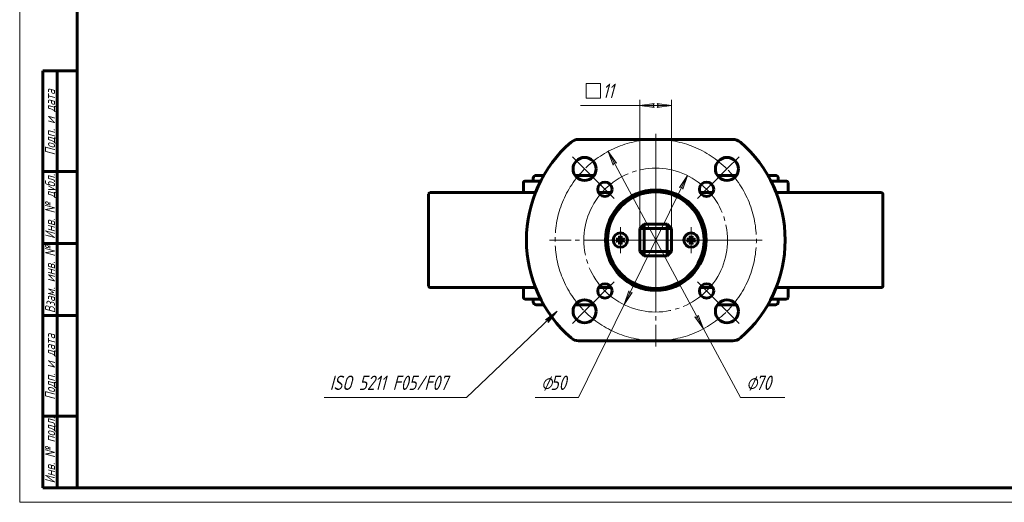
# Model space of a CAD drawing. Header units: millimetres. Extents: x 0 to 594, y 0 to 420.
# Tile 1 of 3: x 0 to 342, y 0 to 168. Entities that reach past the tile are written whole.
import ezdxf

# ---------------------------------------------------------------- set-up
doc = ezdxf.new("R2010")
doc.units = ezdxf.units.MM
for name, pattern in [('K5LT_AXLED', [29.466301, 24.966301, -1.5, 1.5, -1.5]), ('K5LT_BASIC', [0]), ('K5LT_THIN', [0])]:
    doc.linetypes.add(name, pattern=pattern)
doc.layers.add('Системный слой', color=7, linetype='Continuous')
doc.layers.add('Системный слой (1)', color=251, linetype='Continuous', true_color=0x6c6c6c)
doc.styles.add('KDIMTEXTSTYLE', font='txt', dxfattribs={"width": 0.96, "oblique": 15, "height": 5})
doc.styles.add('KTEXTSTYLE', font='txt', dxfattribs={"width": 0.96, "height": 5})
doc.dimstyles.new('KDIMSTYLE (1.00)', dxfattribs={"dimtxt": 5, "dimasz": 1, "dimexe": 2, "dimexo": 0, "dimgap": 1, "dimtad": 1, "dimtxsty": 'KDIMTEXTSTYLE', "dimsah": 1, "dimcen": 0, "dimdle": 1, "dimadec": 0, "dimazin": 0, "dimtfac": 0.667, "dimtmove": 0, "dimatfit": 3, "dimfxl": 1, "dimtvp": 1, "dimtolj": 1, "dimtzin": 0, "dimarcsym": 0})

# ---------------------------------------------------------------- blocks, each defined once
blk = doc.blocks.new('U16')
at = {"layer": 'Системный слой (1)', "color": 143, "linetype": 'K5LT_BASIC', "lineweight": 60, "true_color": 0x33acca}
for p, q in [((167.46, 107.66), (142.7, 107.66)), ((299.7, 107.66), (274.94, 107.66))]:
    blk.add_line(p, q, dxfattribs=at)
blk = doc.blocks.new('U17')
at = {"layer": 'Системный слой (1)', "color": 143, "linetype": 'K5LT_BASIC', "lineweight": 60, "true_color": 0x33acca}
for p, q in [((175.7, 70.66), (181.14, 70.66)), ((261.26, 70.66), (266.7, 70.66))]:
    blk.add_line(p, q, dxfattribs=at)
blk = doc.blocks.new('U18')
at = {"layer": 'Системный слой (1)', "color": 143, "linetype": 'K5LT_BASIC', "lineweight": 60, "true_color": 0x33acca}
for p, q in [((263.8, 112.66), (263.8, 111.66)), ((263.8, 70.66), (263.8, 69.66))]:
    blk.add_line(p, q, dxfattribs=at)
blk = doc.blocks.new('U19')
at = {"layer": 'Системный слой (1)', "color": 143, "linetype": 'K5LT_BASIC', "lineweight": 60, "true_color": 0x33acca}
for p, q in [((182.23, 113.66), (179.6, 113.66)), ((199.76, 113.66), (193.15, 113.66)), ((249.26, 113.66), (242.64, 113.66)), ((262.8, 113.66), (260.17, 113.66))]:
    blk.add_line(p, q, dxfattribs=at)
blk = doc.blocks.new('U20')
at = {"layer": 'Системный слой (1)', "color": 143, "linetype": 'K5LT_BASIC', "lineweight": 60, "true_color": 0x33acca}
for p, q in [((179.6, 68.66), (182.23, 68.66)), ((193.15, 68.66), (199.76, 68.66)), ((242.64, 68.66), (249.26, 68.66)), ((260.17, 68.66), (262.8, 68.66))]:
    blk.add_line(p, q, dxfattribs=at)
blk = doc.blocks.new('U21')
at = {"layer": 'Системный слой (1)', "color": 143, "linetype": 'K5LT_BASIC', "lineweight": 60, "true_color": 0x33acca}
for p, q in [((181.14, 111.66), (175.7, 111.66)), ((266.7, 111.66), (261.26, 111.66))]:
    blk.add_line(p, q, dxfattribs=at)
blk = doc.blocks.new('U22')
at = {"layer": 'Системный слой (1)', "color": 143, "linetype": 'K5LT_BASIC', "lineweight": 60, "true_color": 0x33acca}
for p, q in [((193.15, 68.66), (199.76, 68.66)), ((242.64, 68.66), (249.26, 68.66))]:
    blk.add_line(p, q, dxfattribs=at)
blk = doc.blocks.new('U23')
at = {"layer": 'Системный слой (1)', "color": 143, "linetype": 'K5LT_BASIC', "lineweight": 60, "true_color": 0x33acca}
for p, q in [((142.7, 74.66), (167.46, 74.66)), ((274.94, 74.66), (299.7, 74.66))]:
    blk.add_line(p, q, dxfattribs=at)
blk = doc.blocks.new('U24')
at = {"layer": 'Системный слой (1)', "color": 143, "linetype": 'K5LT_BASIC', "lineweight": 60, "true_color": 0x33acca}
for p, q in [((178.6, 112.66), (178.6, 111.66)), ((178.6, 70.66), (178.6, 69.66))]:
    blk.add_line(p, q, dxfattribs=at)
blk = doc.blocks.new('D6')
at = {"layer": 'Системный слой (1)'}
for points in [[(207.56, 117.89), (204.61, 121.98), (206.4, 117.27), (206.74, 118.02)], [(237.79, 60.34), (236, 65.06), (235.66, 64.31), (234.84, 64.43)]]:
    blk.add_hatch(color=7, dxfattribs=at).paths.add_polyline_path(points)
at = {"layer": 'Системный слой (1)', "color": 7, "linetype": 'K5LT_THIN', "lineweight": 18, "true_color": 0xffffff}
for p, q in [((204.61, 121.98), (207.56, 117.89)), ((206.4, 117.27), (204.61, 121.98)), ((204.61, 121.98), (237.79, 60.34)), ((206.74, 118.02), (206.4, 117.27)), ((207.56, 117.89), (206.74, 118.02)), ((237.79, 60.34), (234.84, 64.43)), ((234.84, 64.43), (235.66, 64.31)), ((235.66, 64.31), (236, 65.06)), ((236, 65.06), (237.79, 60.34)), ((237.79, 60.34), (250.65, 36.46))]:
    blk.add_line(p, q, dxfattribs=at)
blk.add_wipeout([(252.65, 37.46), (252.65, 44.84), (263.67, 44.84), (263.67, 37.46)]).dxf.layer = 'Системный слой (1)'
blk.add_line((250.65, 36.46), (266.13, 36.46), dxfattribs=at)
at = {"layer": 'Системный слой (1)', "color": 7, "char_height": 5, "attachment_point": 1, "style": 'KTEXTSTYLE'}
for s, insert in [('\\fArial|b0|c204|p34;\\H5.0;\\W1.000;\\Q15;\\fGOST Type AU|b0|i0|c204|p34;\\Q15;\\W0.960;⌀', (252.65, 44.05)), ('\\fArial|b0|c204|p34;\\H5.0;\\W1.000;\\Q15;\\fGOST Type AU|b0|i0|c204|p34;\\Q15;\\W0.960;70', (255.96, 44.05))]:
    blk.add_mtext(s, dxfattribs=dict(at, insert=insert))
blk = doc.blocks.new('KDIMARROW_01')
at = {"layer": 'Системный слой'}
blk.add_hatch(color=0, dxfattribs=at).paths.add_polyline_path([(-5, -0.66), (0, 0), (-5, 0.66), (-4.5, 0)])
at = {"layer": 'Системный слой', "color": 0, "linetype": 'K5LT_THIN', "lineweight": 18}
for p, q in [((-4.5, 0), (-5, 0.66)), ((-5, 0.66), (0, 0)), ((0, 0), (-5, -0.66)), ((-5, -0.66), (-4.5, 0))]:
    blk.add_line(p, q, dxfattribs=at)
at = {"layer": 'Системный слой (1)', "color": 0, "linetype": 'K5LT_THIN', "lineweight": 18}
blk.add_line((221.2, 91.16), (220.2, 91.16), dxfattribs=at)
blk = doc.blocks.new('D7')
at = {"layer": 'Системный слой (1)'}
for points in [[(230.6, 108.83), (232.21, 113.61), (229.42, 109.41), (230.23, 109.57)], [(210.19, 68.72), (212.99, 72.92), (212.18, 72.76), (211.8, 73.5)]]:
    blk.add_hatch(color=7, dxfattribs=at).paths.add_polyline_path(points)
at = {"layer": 'Системный слой (1)', "color": 7, "linetype": 'K5LT_THIN', "lineweight": 18, "true_color": 0xffffff}
for p, q in [((232.21, 113.61), (210.19, 68.72)), ((229.42, 109.41), (232.21, 113.61)), ((232.21, 113.61), (230.6, 108.83)), ((230.23, 109.57), (229.42, 109.41)), ((230.6, 108.83), (230.23, 109.57)), ((210.19, 68.72), (211.8, 73.5)), ((212.99, 72.92), (210.19, 68.72)), ((211.8, 73.5), (212.18, 72.76)), ((212.18, 72.76), (212.99, 72.92)), ((210.19, 68.72), (194.37, 36.46))]:
    blk.add_line(p, q, dxfattribs=at)
blk.add_wipeout([(181.29, 37.46), (181.29, 44.84), (191.93, 44.84), (191.93, 37.46)]).dxf.layer = 'Системный слой (1)'
blk.add_line((194.37, 36.46), (179.29, 36.46), dxfattribs=at)
at = {"layer": 'Системный слой (1)', "color": 7, "char_height": 5, "attachment_point": 1, "style": 'KTEXTSTYLE'}
for s, insert in [('\\fArial|b0|c204|p34;\\H5.0;\\W1.000;\\Q15;\\fGOST Type AU|b0|i0|c204|p34;\\Q15;\\W0.960;⌀', (181.29, 44.05)), ('\\fArial|b0|c204|p34;\\H5.0;\\W1.000;\\Q15;\\fGOST Type AU|b0|i0|c204|p34;\\Q15;\\W0.960;50', (184.6, 44.05))]:
    blk.add_mtext(s, dxfattribs=dict(at, insert=insert))
blk = doc.blocks.new('D8')
at = {"layer": 'Системный слой (1)'}
for points in [[(220.2, 137.98), (220.7, 138.64), (215.7, 137.98), (220.7, 137.32)], [(221.7, 137.32), (226.7, 137.98), (221.7, 138.64), (222.2, 137.98)]]:
    blk.add_hatch(color=7, dxfattribs=at).paths.add_polyline_path(points)
at = {"layer": 'Системный слой (1)', "color": 7, "linetype": 'K5LT_THIN', "lineweight": 18, "true_color": 0xffffff}
for p, q in [((215.7, 137.98), (210.7, 137.98)), ((215.7, 95.16), (215.7, 139.98)), ((215.7, 137.98), (220.7, 138.64)), ((220.7, 137.32), (215.7, 137.98)), ((215.7, 137.98), (226.7, 137.98)), ((220.7, 138.64), (220.2, 137.98)), ((220.2, 137.98), (220.7, 137.32)), ((222.2, 137.98), (221.7, 138.64)), ((221.7, 138.64), (226.7, 137.98)), ((226.7, 137.98), (221.7, 137.32)), ((221.7, 137.32), (222.2, 137.98)), ((226.7, 95.16), (226.7, 139.98))]:
    blk.add_line(p, q, dxfattribs=at)
blk.add_wipeout([(196.99, 138.98), (196.99, 146.36), (208.28, 146.36), (208.28, 138.98)]).dxf.layer = 'Системный слой (1)'
for p, q in [((196.99, 140.57), (196.99, 145.57)), ((196.99, 145.57), (201.99, 145.57)), ((201.99, 145.57), (201.99, 140.57)), ((201.99, 140.57), (196.99, 140.57)), ((210.75, 137.98), (194.99, 137.98))]:
    blk.add_line(p, q, dxfattribs=at)
at = {"layer": 'Системный слой (1)', "color": 7, "insert": (202.7, 145.57), "char_height": 5, "attachment_point": 1, "style": 'KTEXTSTYLE'}
blk.add_mtext('\\fArial|b0|c204|p34;\\H5.0;\\W1.000;\\Q15;\\fGOST Type AU|b0|i0|c204|p34;\\Q15;\\W0.960;11', dxfattribs=at)
blk = doc.blocks.new('U25')
at = {"layer": 'Системный слой (1)'}
blk.add_hatch(color=7, dxfattribs=at).paths.add_polyline_path([(183.75, 62.49), (186.91, 66.41), (182.84, 63.44), (183.65, 63.31)])
at = {"layer": 'Системный слой (1)', "color": 7, "linetype": 'K5LT_THIN', "lineweight": 18, "true_color": 0xffffff}
for p, q in [((155.44, 36.46), (186.91, 66.41)), ((182.84, 63.44), (186.91, 66.41)), ((186.91, 66.41), (183.75, 62.49)), ((183.65, 63.31), (182.84, 63.44)), ((183.75, 62.49), (183.65, 63.31)), ((155.44, 36.46), (105.84, 36.46))]:
    blk.add_line(p, q, dxfattribs=at)
at = {"layer": 'Системный слой (1)', "color": 7, "insert": (107.84, 44.05), "char_height": 5, "attachment_point": 1, "style": 'KTEXTSTYLE'}
blk.add_mtext('\\fArial|b0|c204|p34;\\H5.0;\\W1.000;\\Q15;\\fGOST Type AU|b0|i0|c204|p34;\\Q15;\\W0.960;ISO 5211 F05/F07', dxfattribs=at)
blk = doc.blocks.new('U26')
at = {"layer": 'Системный слой (1)', "color": 30, "linetype": 'K5LT_AXLED', "lineweight": 18, "true_color": 0xff8000}
for q in [(208.9, 95.66), (204.4, 91.16), (213.4, 91.16), (208.9, 86.66)]:
    blk.add_line((208.9, 91.16), q, dxfattribs=at)
blk = doc.blocks.new('U27')
at = {"layer": 'Системный слой (1)', "color": 30, "linetype": 'K5LT_AXLED', "lineweight": 18, "true_color": 0xff8000}
for q in [(233.51, 95.66), (229.01, 91.16), (238.01, 91.16), (233.51, 86.66)]:
    blk.add_line((233.51, 91.16), q, dxfattribs=at)
blk = doc.blocks.new('U28')
at = {"layer": 'Системный слой (1)', "color": 30, "linetype": 'K5LT_AXLED', "lineweight": 18, "true_color": 0xff8000}
for p, q in [((221.2, 128.16), (221.2, 91.16)), ((196.45, 115.91), (192.21, 120.15)), ((245.95, 115.91), (250.19, 120.15)), ((200.7, 111.67), (196.45, 115.91)), ((241.71, 111.67), (245.95, 115.91)), ((221.2, 91.16), (184.2, 91.16)), ((221.2, 91.16), (221.2, 54.16)), ((258.2, 91.16), (221.2, 91.16)), ((200.7, 70.66), (196.45, 66.41)), ((241.71, 70.66), (245.95, 66.41)), ((196.45, 66.41), (192.21, 62.17)), ((245.95, 66.41), (250.19, 62.17))]:
    blk.add_line(p, q, dxfattribs=at)
for start, end in [(45, 135), (135, 225), (315, 45), (225, 315)]:
    blk.add_arc((221.2, 91.16), 35, start, end, dxfattribs=at)
blk = doc.blocks.new('U29')
at = {"layer": 'Системный слой (1)', "color": 30, "linetype": 'K5LT_AXLED', "lineweight": 18, "true_color": 0xff8000}
for p, q in [((221.2, 118.16), (221.2, 91.16)), ((203.53, 108.84), (200.34, 112.02)), ((238.88, 108.84), (242.06, 112.02)), ((206.71, 105.66), (203.53, 108.84)), ((235.7, 105.66), (238.88, 108.84)), ((221.2, 91.16), (194.2, 91.16)), ((221.2, 91.16), (221.2, 64.16)), ((248.2, 91.16), (221.2, 91.16)), ((206.71, 76.67), (203.53, 73.48)), ((235.7, 76.67), (238.88, 73.48)), ((203.53, 73.48), (200.34, 70.3)), ((238.88, 73.48), (242.06, 70.3))]:
    blk.add_line(p, q, dxfattribs=at)
for start, end in [(45, 135), (135, 225), (315, 45), (225, 315)]:
    blk.add_arc((221.2, 91.16), 25, start, end, dxfattribs=at)
blk = doc.blocks.new('U30')
at = {"color": 7, "linetype": 'K5LT_THIN', "lineweight": 18, "true_color": 0xffffff}
for p, q in [((0, 0), (0, 420)), ((594, 0), (0, 0))]:
    blk.add_line(p, q, dxfattribs=at)
at = {"color": 143, "linetype": 'K5LT_BASIC', "lineweight": 60, "true_color": 0x33acca}
for p, q in [((20, 5), (20, 415)), ((8, 5), (8, 150)), ((20, 150), (8, 150)), ((13, 5), (13, 150)), ((20, 115), (8, 115)), ((20, 90), (8, 90)), ((20, 65), (8, 65)), ((20, 30), (8, 30)), ((20, 5), (8, 5)), ((589, 5), (20, 5))]:
    blk.add_line(p, q, dxfattribs=at)
at = {"color": 7, "char_height": 3.5, "attachment_point": 1, "rotation": 90, "style": 'KTEXTSTYLE'}
for s, insert in [('\\fArial|b0|c204|p34;\\H5.0;\\W1.000;\\Q15;\\fGOST Type AU|b0|i0|c204|p34;\\Q15;\\W0.960;\\H3.50;Подп. и дата', (8.82, 120.66)), ('\\fArial|b0|c204|p34;\\H5.0;\\W1.000;\\Q15;\\fGOST Type AU|b0|i0|c204|p34;\\Q15;\\W0.960;\\H3.50;Инв. № дубл.', (8.82, 91.57)), ('\\fArial|b0|c204|p34;\\H5.0;\\W1.000;\\Q15;\\fGOST Type AU|b0|i0|c204|p34;\\Q15;\\W0.960;\\H3.50;Взам. инв. №', (8.82, 65.8)), ('\\fArial|b0|c204|p34;\\H5.0;\\W1.000;\\Q15;\\fGOST Type AU|b0|i0|c204|p34;\\Q15;\\W0.960;\\H3.50;Подп. и дата', (8.82, 35.66)), ('\\fArial|b0|c204|p34;\\H5.0;\\W1.000;\\Q15;\\fGOST Type AU|b0|i0|c204|p34;\\Q15;\\W0.960;\\H3.50;Инв. № подл.', (8.82, 6.57))]:
    blk.add_mtext(s, dxfattribs=dict(at, insert=insert))

msp = doc.modelspace()

# ---------------------------------------------------------------- linework, layer by layer
at = {"layer": 'Системный слой (1)', "color": 143, "linetype": 'K5LT_BASIC', "lineweight": 60, "true_color": 0x33acca}
for p, q in [((248.036, 126.162), (194.37, 126.162)), ((175.203, 107.662), (175.203, 111.162)), ((267.203, 107.662), (267.203, 111.162)), ((142.203, 107.162), (142.203, 75.162)), ((168.239, 107.662), (167.463, 107.662)), ((179.337, 107.662), (168.239, 107.662)), ((205.731, 107.662), (201.32, 107.662)), ((241.086, 107.662), (236.675, 107.662)), ((274.167, 107.662), (263.069, 107.662)), ((274.943, 107.662), (274.167, 107.662)), ((300.203, 107.162), (300.203, 75.162)), ((215.703, 95.162), (217.203, 96.662)), ((217.203, 95.162), (217.203, 96.662)), ((225.203, 96.662), (217.203, 96.662)), ((225.203, 96.662), (226.703, 95.162)), ((225.203, 96.662), (225.203, 95.162)), ((215.703, 95.162), (215.703, 87.162)), ((217.203, 95.162), (215.703, 95.162)), ((217.203, 95.162), (217.203, 87.162)), ((225.203, 95.162), (217.203, 95.162)), ((226.703, 95.162), (225.203, 95.162)), ((225.203, 87.162), (225.203, 95.162)), ((226.703, 87.162), (226.703, 95.162)), ((207.99, 91.376), (207.647, 91.47)), ((207.647, 90.854), (207.99, 90.948)), ((208.455, 91.312), (207.99, 91.376)), ((207.99, 90.948), (208.455, 91.012)), ((208.592, 92.415), (208.686, 92.072)), ((208.686, 90.252), (208.592, 89.909)), ((208.686, 92.072), (208.75, 91.607)), ((208.75, 90.717), (208.686, 90.252)), ((209.05, 91.607), (209.114, 92.072)), ((209.114, 90.252), (209.05, 90.717)), ((209.114, 92.072), (209.208, 92.415)), ((209.208, 89.909), (209.114, 90.252)), ((209.81, 91.376), (209.345, 91.312)), ((209.345, 91.012), (209.81, 90.948)), ((210.153, 91.47), (209.81, 91.376)), ((209.81, 90.948), (210.153, 90.854)), ((232.596, 91.376), (232.253, 91.47)), ((232.253, 90.854), (232.596, 90.948)), ((233.061, 91.312), (232.596, 91.376)), ((232.596, 90.948), (233.061, 91.012)), ((233.198, 92.415), (233.292, 92.072)), ((233.292, 90.252), (233.198, 89.909)), ((233.292, 92.072), (233.356, 91.607)), ((233.356, 90.717), (233.292, 90.252)), ((233.656, 91.607), (233.72, 92.072)), ((233.72, 90.252), (233.656, 90.717)), ((233.72, 92.072), (233.814, 92.415)), ((233.814, 89.909), (233.72, 90.252)), ((234.416, 91.376), (233.951, 91.312)), ((233.951, 91.012), (234.416, 90.948)), ((234.759, 91.47), (234.416, 91.376)), ((234.416, 90.948), (234.759, 90.854)), ((217.203, 87.162), (215.703, 87.162)), ((217.203, 85.662), (215.703, 87.162)), ((217.203, 87.162), (225.203, 87.162)), ((217.203, 87.162), (217.203, 85.662)), ((217.203, 85.662), (225.203, 85.662)), ((225.203, 87.162), (226.703, 87.162)), ((225.203, 85.662), (226.703, 87.162)), ((225.203, 85.662), (225.203, 87.162)), ((167.463, 74.662), (168.239, 74.662)), ((168.239, 74.662), (179.337, 74.662)), ((175.203, 71.162), (175.203, 74.662)), ((201.32, 74.662), (205.731, 74.662)), ((236.675, 74.662), (241.086, 74.662)), ((263.069, 74.662), (274.167, 74.662)), ((267.203, 71.162), (267.203, 74.662)), ((274.167, 74.662), (274.943, 74.662)), ((194.37, 56.162), (248.036, 56.162))]:
    msp.add_line(p, q, dxfattribs=at)
for centre, radius in [((196.454, 115.911), 4), ((245.952, 115.911), 4), ((203.525, 108.84), 2.5), ((238.881, 108.84), 2.5), ((221.203, 91.162), 17.3), ((221.203, 91.162), 16.8), ((208.9, 91.162), 2.5), ((233.506, 91.162), 2.5), ((203.525, 73.485), 2.5), ((238.881, 73.485), 2.5), ((196.454, 66.413), 4), ((245.952, 66.413), 4)]:
    msp.add_circle(centre, radius, dxfattribs=at)
for centre, radius, start, end in [((221.203, 91.162), 45, 130.87864, 229.12136), ((194.37, 122.162), 4, 90, 130.87864), ((248.036, 122.162), 4, 49.12136, 90), ((221.203, 91.162), 45, 310.87864, 49.12136), ((179.603, 112.662), 1, 90, 180), ((262.803, 112.662), 1, 0, 90), ((175.703, 111.162), 0.5, 90, 180), ((266.703, 111.162), 0.5, 0, 90), ((142.703, 107.162), 0.5, 90, 180), ((221.203, 91.162), 17.5, 180, 90), ((221.203, 91.162), 17.5, 90, 180), ((299.703, 107.162), 0.5, 0, 90), ((208.9, 91.162), 0.935, 166.76803, 180), ((208.9, 91.162), 0.935, 180, 193.23197), ((208.9, 91.162), 0.935, 76.76803, 103.23197), ((208.9, 91.162), 0.935, 256.76803, 283.23197), ((208.9, 91.162), 0.935, 346.76803, 13.23197), ((233.506, 91.162), 0.935, 166.76803, 180), ((233.506, 91.162), 0.935, 180, 193.23197), ((233.506, 91.162), 0.935, 76.76803, 103.23197), ((233.506, 91.162), 0.935, 256.76803, 283.23197), ((233.506, 91.162), 0.935, 346.76803, 13.23197), ((142.703, 75.162), 0.5, 180, 270), ((299.703, 75.162), 0.5, 270, 0), ((175.703, 71.162), 0.5, 180, 270), ((179.603, 69.662), 1, 180, 270), ((262.803, 69.662), 1, 270, 0), ((266.703, 71.162), 0.5, 270, 0), ((194.37, 60.162), 4, 229.12136, 270), ((248.036, 60.162), 4, 270, 310.87864)]:
    msp.add_arc(centre, radius, start, end, dxfattribs=at)
for centre, major_axis, start_param, end_param in [((209.061, 91.177), (0.398, -4.369), 4.3758571, 4.6080594), ((208.739, 91.177), (0.398, 4.369), -1.4664668, -1.2342645), ((233.667, 91.177), (0.398, -4.369), 4.3758571, 4.6080594), ((233.345, 91.177), (0.398, 4.369), -1.4664668, -1.2342645), ((208.885, 91.001), (-4.369, 0.398), -1.4664668, -1.2342645), ((208.885, 91.323), (4.369, 0.398), 4.3758571, 4.6080594), ((209.061, 91.148), (-0.398, -4.369), -1.4664668, -1.2342645), ((208.739, 91.148), (-0.398, 4.369), 4.3758571, 4.6080594), ((208.914, 91.001), (-4.369, -0.398), 4.3758571, 4.6080594), ((208.914, 91.323), (4.369, -0.398), -1.4664668, -1.2342645), ((233.491, 91.001), (-4.369, 0.398), -1.4664668, -1.2342645), ((233.491, 91.323), (4.369, 0.398), 4.3758571, 4.6080594), ((233.667, 91.148), (-0.398, -4.369), -1.4664668, -1.2342645), ((233.345, 91.148), (-0.398, 4.369), 4.3758571, 4.6080594), ((233.521, 91.001), (-4.369, -0.398), 4.3758571, 4.6080594), ((233.521, 91.323), (4.369, -0.398), -1.4664668, -1.2342645)]:
    msp.add_ellipse(centre, major_axis=major_axis, ratio=0.0871557, start_param=start_param, end_param=end_param, dxfattribs=at)
for points, knots in [([(208.592, 92.415), (208.59, 92.422), (208.588, 92.431), (208.584, 92.453), (208.582, 92.47), (208.578, 92.502), (208.575, 92.522), (208.572, 92.555), (208.571, 92.572), (208.57, 92.587)], [0.047865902, 0.047865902, 0.047865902, 0.047865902, 0.052083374, 0.052083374, 0.057278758, 0.057278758, 0.062523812, 0.062523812, 0.067030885, 0.067030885, 0.067030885, 0.067030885]), ([(209.229, 92.587), (209.228, 92.572), (209.227, 92.555), (209.224, 92.522), (209.222, 92.502), (209.218, 92.47), (209.215, 92.453), (209.211, 92.431), (209.209, 92.422), (209.208, 92.415)], [0.016435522, 0.016435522, 0.016435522, 0.016435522, 0.020942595, 0.020942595, 0.02618765, 0.02618765, 0.031383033, 0.031383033, 0.035600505, 0.035600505, 0.035600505, 0.035600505]), ([(233.198, 92.415), (233.197, 92.422), (233.195, 92.431), (233.191, 92.453), (233.188, 92.47), (233.184, 92.502), (233.182, 92.522), (233.179, 92.555), (233.177, 92.572), (233.177, 92.587)], [0.047865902, 0.047865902, 0.047865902, 0.047865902, 0.052083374, 0.052083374, 0.057278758, 0.057278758, 0.062523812, 0.062523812, 0.067030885, 0.067030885, 0.067030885, 0.067030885]), ([(233.836, 92.587), (233.835, 92.572), (233.833, 92.555), (233.831, 92.522), (233.828, 92.502), (233.824, 92.47), (233.822, 92.453), (233.818, 92.431), (233.816, 92.422), (233.814, 92.415)], [0.016435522, 0.016435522, 0.016435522, 0.016435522, 0.020942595, 0.020942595, 0.02618765, 0.02618765, 0.031383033, 0.031383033, 0.035600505, 0.035600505, 0.035600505, 0.035600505]), ([(207.475, 91.492), (207.49, 91.491), (207.507, 91.49), (207.54, 91.487), (207.56, 91.484), (207.592, 91.48), (207.609, 91.478), (207.631, 91.474), (207.64, 91.472), (207.647, 91.47)], [0.016435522, 0.016435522, 0.016435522, 0.016435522, 0.020942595, 0.020942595, 0.02618765, 0.02618765, 0.031383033, 0.031383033, 0.035600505, 0.035600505, 0.035600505, 0.035600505]), ([(207.647, 90.854), (207.64, 90.853), (207.631, 90.851), (207.609, 90.847), (207.592, 90.844), (207.56, 90.84), (207.54, 90.838), (207.507, 90.835), (207.49, 90.834), (207.475, 90.833)], [0.047865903, 0.047865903, 0.047865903, 0.047865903, 0.052083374, 0.052083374, 0.057278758, 0.057278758, 0.062523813, 0.062523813, 0.067030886, 0.067030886, 0.067030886, 0.067030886]), ([(208.75, 91.607), (208.755, 91.573), (208.752, 91.537), (208.739, 91.484), (208.73, 91.462), (208.707, 91.421), (208.692, 91.402), (208.66, 91.37), (208.641, 91.355), (208.6, 91.332), (208.578, 91.323), (208.525, 91.31), (208.489, 91.307), (208.455, 91.312)], [0.115705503, 0.115705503, 0.115705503, 0.115705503, 0.126574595, 0.126574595, 0.133368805, 0.133368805, 0.140163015, 0.140163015, 0.146957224, 0.146957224, 0.153751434, 0.153751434, 0.164620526, 0.164620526, 0.164620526, 0.164620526]), ([(208.455, 91.012), (208.489, 91.017), (208.525, 91.015), (208.578, 91.001), (208.6, 90.993), (208.641, 90.97), (208.66, 90.955), (208.692, 90.923), (208.707, 90.904), (208.73, 90.862), (208.739, 90.841), (208.752, 90.788), (208.755, 90.751), (208.75, 90.717)], [0.115705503, 0.115705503, 0.115705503, 0.115705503, 0.126574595, 0.126574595, 0.133368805, 0.133368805, 0.140163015, 0.140163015, 0.146957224, 0.146957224, 0.153751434, 0.153751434, 0.164620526, 0.164620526, 0.164620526, 0.164620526]), ([(208.641, 91.597), (208.643, 91.577), (208.64, 91.555), (208.627, 91.514), (208.616, 91.495), (208.59, 91.464), (208.573, 91.45), (208.535, 91.429), (208.514, 91.423), (208.484, 91.42), (208.475, 91.42), (208.465, 91.421)], [0, 0, 0, 0, 0.006105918, 0.006105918, 0.012211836, 0.012211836, 0.018306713, 0.018306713, 0.02440159, 0.02440159, 0.027283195, 0.027283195, 0.027283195, 0.027283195]), ([(208.465, 90.903), (208.485, 90.905), (208.507, 90.903), (208.548, 90.89), (208.567, 90.879), (208.598, 90.853), (208.612, 90.836), (208.633, 90.798), (208.639, 90.777), (208.642, 90.747), (208.642, 90.737), (208.641, 90.727)], [0, 0, 0, 0, 0.006105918, 0.006105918, 0.012211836, 0.012211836, 0.018306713, 0.018306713, 0.02440159, 0.02440159, 0.027283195, 0.027283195, 0.027283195, 0.027283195]), ([(208.57, 89.738), (208.571, 89.752), (208.572, 89.77), (208.575, 89.802), (208.578, 89.823), (208.582, 89.854), (208.584, 89.872), (208.588, 89.893), (208.59, 89.903), (208.592, 89.909)], [0.016435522, 0.016435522, 0.016435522, 0.016435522, 0.020942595, 0.020942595, 0.02618765, 0.02618765, 0.031383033, 0.031383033, 0.035600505, 0.035600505, 0.035600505, 0.035600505]), ([(209.345, 91.312), (209.311, 91.307), (209.274, 91.31), (209.221, 91.323), (209.2, 91.332), (209.159, 91.355), (209.139, 91.37), (209.107, 91.402), (209.092, 91.421), (209.069, 91.462), (209.061, 91.484), (209.047, 91.537), (209.045, 91.573), (209.05, 91.607)], [0.115705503, 0.115705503, 0.115705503, 0.115705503, 0.126574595, 0.126574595, 0.133368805, 0.133368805, 0.140163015, 0.140163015, 0.146957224, 0.146957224, 0.153751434, 0.153751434, 0.164620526, 0.164620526, 0.164620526, 0.164620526]), ([(209.05, 90.717), (209.045, 90.751), (209.047, 90.788), (209.061, 90.841), (209.069, 90.862), (209.092, 90.904), (209.107, 90.923), (209.139, 90.955), (209.159, 90.97), (209.2, 90.993), (209.221, 91.001), (209.274, 91.015), (209.311, 91.017), (209.345, 91.012)], [0.115705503, 0.115705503, 0.115705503, 0.115705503, 0.126574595, 0.126574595, 0.133368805, 0.133368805, 0.140163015, 0.140163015, 0.146957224, 0.146957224, 0.153751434, 0.153751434, 0.164620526, 0.164620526, 0.164620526, 0.164620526]), ([(209.159, 90.727), (209.157, 90.747), (209.159, 90.769), (209.172, 90.81), (209.183, 90.83), (209.209, 90.861), (209.226, 90.875), (209.264, 90.895), (209.285, 90.901), (209.315, 90.904), (209.325, 90.904), (209.335, 90.903)], [0, 0, 0, 0, 0.006105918, 0.006105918, 0.012211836, 0.012211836, 0.018306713, 0.018306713, 0.02440159, 0.02440159, 0.027283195, 0.027283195, 0.027283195, 0.027283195]), ([(209.335, 91.421), (209.315, 91.42), (209.293, 91.422), (209.252, 91.435), (209.232, 91.446), (209.201, 91.472), (209.187, 91.489), (209.167, 91.527), (209.161, 91.548), (209.158, 91.578), (209.158, 91.587), (209.159, 91.597)], [0, 0, 0, 0, 0.006108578, 0.006108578, 0.012217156, 0.012217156, 0.018309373, 0.018309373, 0.02440159, 0.02440159, 0.027283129, 0.027283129, 0.027283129, 0.027283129]), ([(209.208, 89.909), (209.209, 89.903), (209.211, 89.893), (209.215, 89.872), (209.218, 89.854), (209.222, 89.823), (209.224, 89.802), (209.227, 89.77), (209.228, 89.752), (209.229, 89.738)], [0.047865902, 0.047865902, 0.047865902, 0.047865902, 0.052083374, 0.052083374, 0.057278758, 0.057278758, 0.062523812, 0.062523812, 0.067030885, 0.067030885, 0.067030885, 0.067030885]), ([(210.153, 91.47), (210.159, 91.472), (210.169, 91.474), (210.191, 91.478), (210.208, 91.48), (210.24, 91.484), (210.26, 91.487), (210.292, 91.49), (210.31, 91.491), (210.324, 91.492)], [0.047865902, 0.047865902, 0.047865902, 0.047865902, 0.052083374, 0.052083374, 0.057278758, 0.057278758, 0.062523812, 0.062523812, 0.067030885, 0.067030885, 0.067030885, 0.067030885]), ([(210.324, 90.833), (210.31, 90.834), (210.292, 90.835), (210.26, 90.838), (210.24, 90.84), (210.208, 90.844), (210.191, 90.847), (210.169, 90.851), (210.159, 90.853), (210.153, 90.854)], [0.016435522, 0.016435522, 0.016435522, 0.016435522, 0.020942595, 0.020942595, 0.02618765, 0.02618765, 0.031383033, 0.031383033, 0.035600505, 0.035600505, 0.035600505, 0.035600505]), ([(232.082, 91.492), (232.096, 91.491), (232.114, 91.49), (232.146, 91.487), (232.166, 91.484), (232.198, 91.48), (232.215, 91.478), (232.237, 91.474), (232.247, 91.472), (232.253, 91.47)], [0.016435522, 0.016435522, 0.016435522, 0.016435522, 0.020942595, 0.020942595, 0.02618765, 0.02618765, 0.031383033, 0.031383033, 0.035600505, 0.035600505, 0.035600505, 0.035600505]), ([(232.253, 90.854), (232.247, 90.853), (232.237, 90.851), (232.215, 90.847), (232.198, 90.844), (232.166, 90.84), (232.146, 90.838), (232.114, 90.835), (232.096, 90.834), (232.082, 90.833)], [0.047865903, 0.047865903, 0.047865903, 0.047865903, 0.052083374, 0.052083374, 0.057278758, 0.057278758, 0.062523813, 0.062523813, 0.067030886, 0.067030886, 0.067030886, 0.067030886]), ([(233.356, 91.607), (233.361, 91.573), (233.359, 91.537), (233.345, 91.484), (233.337, 91.462), (233.314, 91.421), (233.299, 91.402), (233.267, 91.37), (233.247, 91.355), (233.206, 91.332), (233.184, 91.323), (233.132, 91.31), (233.095, 91.307), (233.061, 91.312)], [0.115705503, 0.115705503, 0.115705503, 0.115705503, 0.126574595, 0.126574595, 0.133368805, 0.133368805, 0.140163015, 0.140163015, 0.146957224, 0.146957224, 0.153751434, 0.153751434, 0.164620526, 0.164620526, 0.164620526, 0.164620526]), ([(233.061, 91.012), (233.095, 91.017), (233.132, 91.015), (233.184, 91.001), (233.206, 90.993), (233.247, 90.97), (233.267, 90.955), (233.299, 90.923), (233.314, 90.904), (233.337, 90.862), (233.345, 90.841), (233.359, 90.788), (233.361, 90.751), (233.356, 90.717)], [0.115705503, 0.115705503, 0.115705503, 0.115705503, 0.126574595, 0.126574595, 0.133368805, 0.133368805, 0.140163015, 0.140163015, 0.146957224, 0.146957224, 0.153751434, 0.153751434, 0.164620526, 0.164620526, 0.164620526, 0.164620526]), ([(233.247, 91.597), (233.249, 91.577), (233.247, 91.555), (233.234, 91.514), (233.223, 91.495), (233.197, 91.464), (233.18, 91.45), (233.142, 91.429), (233.12, 91.423), (233.091, 91.42), (233.081, 91.42), (233.071, 91.421)], [0, 0, 0, 0, 0.006105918, 0.006105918, 0.012211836, 0.012211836, 0.018306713, 0.018306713, 0.02440159, 0.02440159, 0.027283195, 0.027283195, 0.027283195, 0.027283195]), ([(233.071, 90.903), (233.091, 90.905), (233.113, 90.903), (233.154, 90.89), (233.173, 90.879), (233.205, 90.853), (233.219, 90.836), (233.239, 90.798), (233.245, 90.777), (233.248, 90.747), (233.248, 90.737), (233.247, 90.727)], [0, 0, 0, 0, 0.006105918, 0.006105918, 0.012211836, 0.012211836, 0.018306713, 0.018306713, 0.02440159, 0.02440159, 0.027283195, 0.027283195, 0.027283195, 0.027283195]), ([(233.177, 89.738), (233.177, 89.752), (233.179, 89.77), (233.182, 89.802), (233.184, 89.823), (233.188, 89.854), (233.191, 89.872), (233.195, 89.893), (233.197, 89.903), (233.198, 89.909)], [0.016435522, 0.016435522, 0.016435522, 0.016435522, 0.020942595, 0.020942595, 0.02618765, 0.02618765, 0.031383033, 0.031383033, 0.035600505, 0.035600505, 0.035600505, 0.035600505]), ([(233.951, 91.312), (233.917, 91.307), (233.88, 91.31), (233.828, 91.323), (233.806, 91.332), (233.765, 91.355), (233.745, 91.37), (233.713, 91.402), (233.699, 91.421), (233.676, 91.462), (233.667, 91.484), (233.654, 91.537), (233.651, 91.573), (233.656, 91.607)], [0.115705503, 0.115705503, 0.115705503, 0.115705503, 0.126574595, 0.126574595, 0.133368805, 0.133368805, 0.140163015, 0.140163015, 0.146957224, 0.146957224, 0.153751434, 0.153751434, 0.164620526, 0.164620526, 0.164620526, 0.164620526]), ([(233.656, 90.717), (233.651, 90.751), (233.654, 90.788), (233.667, 90.841), (233.676, 90.862), (233.699, 90.904), (233.713, 90.923), (233.745, 90.955), (233.765, 90.97), (233.806, 90.993), (233.828, 91.001), (233.88, 91.015), (233.917, 91.017), (233.951, 91.012)], [0.115705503, 0.115705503, 0.115705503, 0.115705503, 0.126574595, 0.126574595, 0.133368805, 0.133368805, 0.140163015, 0.140163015, 0.146957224, 0.146957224, 0.153751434, 0.153751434, 0.164620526, 0.164620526, 0.164620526, 0.164620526]), ([(233.765, 90.727), (233.763, 90.747), (233.766, 90.769), (233.779, 90.81), (233.789, 90.83), (233.816, 90.861), (233.833, 90.875), (233.871, 90.895), (233.892, 90.901), (233.921, 90.904), (233.931, 90.904), (233.941, 90.903)], [0, 0, 0, 0, 0.006105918, 0.006105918, 0.012211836, 0.012211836, 0.018306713, 0.018306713, 0.02440159, 0.02440159, 0.027283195, 0.027283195, 0.027283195, 0.027283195]), ([(233.941, 91.421), (233.921, 91.42), (233.899, 91.422), (233.858, 91.435), (233.839, 91.446), (233.808, 91.472), (233.794, 91.489), (233.773, 91.527), (233.767, 91.548), (233.764, 91.578), (233.764, 91.587), (233.765, 91.597)], [0, 0, 0, 0, 0.006108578, 0.006108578, 0.012217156, 0.012217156, 0.018309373, 0.018309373, 0.02440159, 0.02440159, 0.027283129, 0.027283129, 0.027283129, 0.027283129]), ([(233.814, 89.909), (233.816, 89.903), (233.818, 89.893), (233.822, 89.872), (233.824, 89.854), (233.828, 89.823), (233.831, 89.802), (233.833, 89.77), (233.835, 89.752), (233.836, 89.738)], [0.047865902, 0.047865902, 0.047865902, 0.047865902, 0.052083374, 0.052083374, 0.057278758, 0.057278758, 0.062523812, 0.062523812, 0.067030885, 0.067030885, 0.067030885, 0.067030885]), ([(234.759, 91.47), (234.766, 91.472), (234.775, 91.474), (234.797, 91.478), (234.814, 91.48), (234.846, 91.484), (234.866, 91.487), (234.899, 91.49), (234.916, 91.491), (234.931, 91.492)], [0.047865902, 0.047865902, 0.047865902, 0.047865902, 0.052083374, 0.052083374, 0.057278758, 0.057278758, 0.062523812, 0.062523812, 0.067030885, 0.067030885, 0.067030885, 0.067030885]), ([(234.931, 90.833), (234.916, 90.834), (234.899, 90.835), (234.866, 90.838), (234.846, 90.84), (234.814, 90.844), (234.797, 90.847), (234.775, 90.851), (234.766, 90.853), (234.759, 90.854)], [0.016435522, 0.016435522, 0.016435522, 0.016435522, 0.020942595, 0.020942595, 0.02618765, 0.02618765, 0.031383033, 0.031383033, 0.035600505, 0.035600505, 0.035600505, 0.035600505])]:
    msp.add_open_spline(points, degree=3, knots=knots, dxfattribs=at)

# ---------------------------------------------------------------- block references
at = {"layer": 'Системный слой (1)'}
for name in ['U19', 'U21', 'U24', 'U18', 'U16', 'U23', 'U17', 'U20', 'U22']:
    msp.add_blockref(name, (0, 0), dxfattribs=at)

# ---------------------------------------------------------------- next in the draw order: dimensions: what is measured, and where the dimension line sits
at = {"layer": 'Системный слой (1)', "color": 7}
dim = msp.add_diameter_dim_2p(p1=(204.612, 121.98), p2=(237.794, 60.344), dimstyle='KDIMSTYLE (1.00)', override={"dimtih": 1, "dimtoh": 1, "dimpost": '\\fGOST Type AU|b0|c204|p34;\\H5.0;\\W0.960;\\Q15;<>', "dimblk1": 'KDIMARROW_01', "dimblk2": 'KDIMARROW_01', "dimclrt": 7, "dimtol": 1, "dimtp": 0, "dimtm": 0, "dimtdec": 5, "dimtmove": 1, "dimatfit": 2, "dimtolj": 1}, dxfattribs=at)
dim.commit()
dim.dimension.update_dxf_attribs({"geometry": 'D6', "text_midpoint": (252.654, 36.458), "dimtype": 163})

# ---------------------------------------------------------------- next in the draw order: dimensions: what is measured, and where the dimension line sits
dim = msp.add_diameter_dim_2p(p1=(232.213, 113.607), p2=(210.193, 68.717), dimstyle='KDIMSTYLE (1.00)', override={"dimtih": 1, "dimtoh": 1, "dimpost": '\\fGOST Type AU|b0|c204|p34;\\H5.0;\\W0.960;\\Q15;<>', "dimblk1": 'KDIMARROW_01', "dimblk2": 'KDIMARROW_01', "dimclrt": 7, "dimtol": 1, "dimtp": 0, "dimtm": 0, "dimtdec": 5, "dimtmove": 1, "dimatfit": 2, "dimtolj": 1}, dxfattribs=at)
dim.commit()
dim.dimension.update_dxf_attribs({"geometry": 'D7', "text_midpoint": (192.37, 36.458), "dimtype": 163})

# ---------------------------------------------------------------- next in the draw order: block references
at = {"layer": 'Системный слой (1)'}
for name in ['U27', 'U25']:
    msp.add_blockref(name, (0, 0), dxfattribs=at)

# ---------------------------------------------------------------- next in the draw order: dimensions: what is measured, and where the dimension line sits
at = {"layer": 'Системный слой (1)', "color": 7}
dim = msp.add_linear_dim(base=(215.703, 137.982), p1=(226.703, 95.162), p2=(215.703, 95.162), dimstyle='KDIMSTYLE (1.00)', override={"dimexo": 0, "dimtoh": 1, "dimpost": '\\fGOST Type AU|b0|c204|p34;\\H5.0;\\W0.960;\\Q15;{\\fSymbol Type A|i0|c204|p18;т}<>', "dimblk1": 'KDIMARROW_01', "dimblk2": 'KDIMARROW_01', "dimse1": 0, "dimse2": 0, "dimclrt": 7, "dimtol": 1, "dimtp": 0, "dimtm": 0, "dimtdec": 5, "dimtmove": 1, "dimtolj": 1}, dxfattribs=at)
dim.commit()
dim.dimension.update_dxf_attribs({"geometry": 'D8', "text_midpoint": (202.869, 137.982), "dimtype": 160})

# ---------------------------------------------------------------- next in the draw order: block references
msp.add_blockref('U30', (0, 0))
at = {"layer": 'Системный слой (1)'}
for name in ['U28', 'U29', 'U26']:
    msp.add_blockref(name, (0, 0), dxfattribs=at)

doc.saveas('drawing.dxf')
